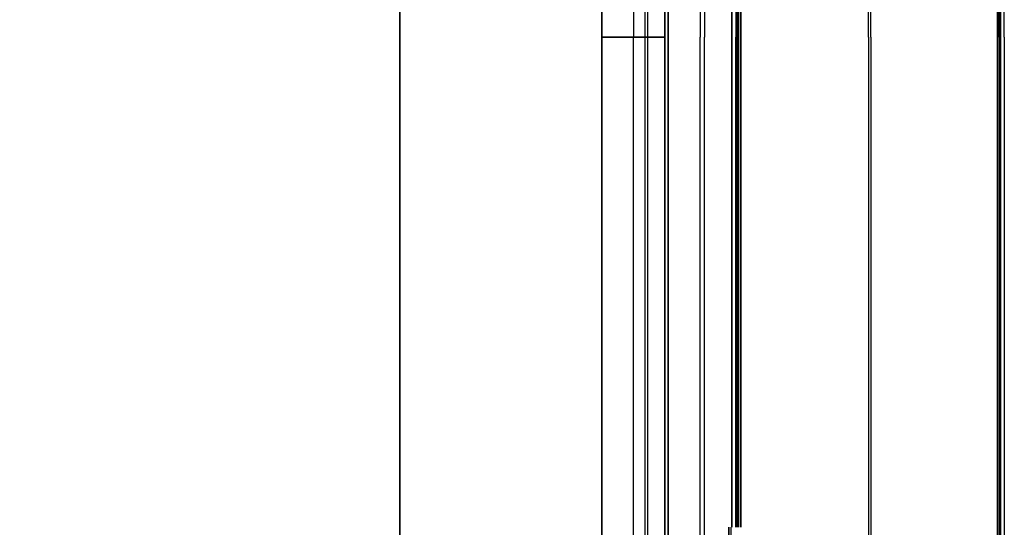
# Model space of a CAD drawing. Header units: millimetres. Extents: x -1030 to 192, y -442 to 180.
# Tile 199 of 256: x -114 to 181, y -278 to -126. Entities that reach past the tile are written whole.
import ezdxf

# ---------------------------------------------------------------- set-up
doc = ezdxf.new("R2010")
doc.units = ezdxf.units.MM
doc.header["$MEASUREMENT"] = 0
doc.layers.add('OVIDIO 120x60x72h', color=7, linetype='Continuous')

msp = doc.modelspace()

# ---------------------------------------------------------------- linework, layer by layer
at = {"layer": 'OVIDIO 120x60x72h'}
for points in [[(178.77, 153.67), (178.77, -131)], [(178.77, -131), (178.77, 153.67)], [(179.26, -131), (179.26, 153.67)], [(179.67, 153.3), (179.67, -131)], [(179.67, -131), (179.67, 153.3)], [(180.72, -131), (180.72, 153.67)], [(140.17, -131), (140.17, 81.02)], [(140.84, -131), (140.84, 81.02)], [(89.79, 77.89), (89.79, -131)], [(91.13, 77.89), (91.13, -131)], [(79.31, 65.92), (79.31, -131)], [(79.31, -131), (79.31, 65.92)], [(79.31, 65.92), (79.31, -131)], [(79.31, -131), (79.31, 65.92)], [(80.25, -131), (80.25, 67.33)], [(80.25, 67.33), (80.25, -131)], [(69.87, 56.57), (69.87, -131)], [(69.87, 56.57), (69.87, -131)], [(60.43, -131), (60.43, 42.15)], [(60.43, 42.15), (60.43, -131)], [(60.43, 42.15), (60.43, -131)], [(60.43, 42.15), (60.43, -131)], [(60.43, -131), (60.43, 42.15)], [(99.32, -131), (99.32, 15.57)], [(99.32, 15.57), (99.32, -131)], [(100.48, 15.57), (100.48, -131)], [(100.67, 15.57), (100.67, -131)], [(100.67, -131), (100.67, 15.57)], [(100.95, 15.57), (100.95, -131)], [(101.34, -131), (101.34, 15.57)], [(101.34, 15.57), (101.34, -131)], [(102.01, 15.57), (102.01, -131)], [(102.01, -131), (102.01, 15.57)], [(73.43, -302.17), (73.43, -120.45)], [(74.15, -302.17), (74.15, -120.45)], [(60.43, -131), (79.31, -131)], [(60.43, -131), (60.43, -304.16)], [(60.43, -304.16), (60.43, -131)], [(60.43, -304.16), (60.43, -131)], [(79.31, -131), (60.43, -131)], [(60.43, -131), (60.43, -304.16)], [(60.43, -304.16), (60.43, -131)], [(60.43, -131), (79.31, -131)], [(79.31, -131), (60.43, -131)], [(60.43, -131), (79.31, -131)], [(79.31, -131), (60.43, -131)], [(69.87, -318.57), (69.87, -131)], [(69.87, -318.57), (69.87, -131)], [(79.31, -327.93), (79.31, -131)], [(79.31, -327.93), (79.31, -131)], [(79.31, -131), (79.31, -327.93)], [(79.31, -131), (79.31, -327.93)], [(80.25, -329.34), (80.25, -131)], [(80.25, -131), (80.25, -329.34)], [(89.79, -339.9), (89.79, -131)], [(91.13, -339.9), (91.13, -131)], [(99.32, -277.58), (99.32, -131)], [(99.32, -131), (99.32, -277.58)], [(100.48, -277.58), (100.48, -131)], [(100.67, -131), (100.67, -277.58)], [(100.67, -277.58), (100.67, -131)], [(100.95, -277.58), (100.95, -131)], [(101.34, -131), (101.34, -277.58)], [(101.34, -277.58), (101.34, -131)], [(102.01, -131), (102.01, -277.58)], [(102.01, -277.58), (102.01, -131)], [(140.17, -131), (140.17, -343.03)], [(140.84, -131), (140.84, -343.03)], [(178.77, -131), (178.77, -415.68)], [(178.77, -415.68), (178.77, -131)], [(179.26, -131), (179.26, -415.68)], [(179.67, -131), (179.67, -415.3)], [(179.67, -415.3), (179.67, -131)], [(180.72, -131), (180.72, -415.68)], [(98.43, -277.58), (98.43, -340.83)], [(98.43, -340.83), (98.43, -277.58)], [(99.1, -340.83), (99.1, -277.58)]]:
    msp.add_lwpolyline(points, dxfattribs=at)
at = {"layer": 'OVIDIO 120x60x72h', "extrusion": (1, 0, 0)}
for points in [[(-131, 755.58), (153.67, 755.58)], [(153.67, 755.58), (-131, 755.58)], [(67.33, 754.17), (-131, 754.17)], [(-131, 754.17), (67.33, 754.17)], [(-131, 755.58), (-131, 754.08)], [(-131, 754.08), (-131, 755.58)], [(-131, 754.17), (-329.34, 754.17)], [(-329.34, 754.17), (-131, 754.17)], [(-415.68, 755.58), (-131, 755.58)], [(-131, 755.58), (-415.68, 755.58)], [(-340.83, 717.81), (-277.58, 717.81)], [(-277.58, 717.81), (-340.83, 717.81)]]:
    msp.add_lwpolyline(points, dxfattribs=at)
at = {"layer": 'OVIDIO 120x60x72h', "extrusion": (1, -9.4522e-07, 0)}
for points in [[(153.3, 754.63), (-131, 754.63)], [(-131, 754.63), (153.3, 754.63)]]:
    msp.add_lwpolyline(points, dxfattribs=at)
at = {"layer": 'OVIDIO 120x60x72h', "extrusion": (0, 1, 0)}
for points in [[(-178.77, 757.08), (419.11, 757.08)], [(419.11, 755.58), (-60.43, 755.58)], [(-60.43, 755.58), (419.11, 755.58)], [(419.11, 757.08), (-178.77, 757.08)], [(-79.31, 754.08), (-79.35, 754.08), (-79.38, 754.08), (-79.42, 754.07), (-79.45, 754.07), (-79.49, 754.06), (-79.52, 754.06), (-79.56, 754.05), (-79.59, 754.04), (-79.63, 754.03), (-79.65, 754.02), (-79.66, 754.02), (-79.68, 754.01), (-79.7, 754), (-79.72, 754), (-79.73, 753.99), (-79.75, 753.98), (-79.77, 753.98), (-79.78, 753.97), (-79.8, 753.96), (-79.82, 753.95), (-79.83, 753.94), (-79.85, 753.93), (-79.87, 753.92), (-79.88, 753.91), (-79.9, 753.9), (-79.91, 753.89), (-79.93, 753.88), (-79.94, 753.87), (-79.96, 753.86), (-79.97, 753.85), (-79.99, 753.83), (-80, 753.82), (-80.01, 753.81), (-80.03, 753.8), (-80.04, 753.79), (-80.05, 753.77), (-80.07, 753.76), (-80.09, 753.73), (-80.12, 753.7), (-80.14, 753.68), (-80.16, 753.65), (-80.18, 753.62), (-80.2, 753.59), (-80.22, 753.56), (-80.24, 753.53), (-80.25, 753.5)], [(-79.31, 755.58), (-178.77, 755.58)], [(-81.59, 754.17), (-81.55, 754.24), (-81.51, 754.32), (-81.47, 754.39), (-81.42, 754.46), (-81.37, 754.53), (-81.32, 754.6), (-81.26, 754.67), (-81.2, 754.74), (-81.14, 754.8), (-81.11, 754.84), (-81.08, 754.87), (-81.05, 754.9), (-81.01, 754.93), (-80.98, 754.96), (-80.95, 754.99), (-80.91, 755.01), (-80.88, 755.04), (-80.84, 755.07), (-80.8, 755.1), (-80.77, 755.12), (-80.73, 755.15), (-80.69, 755.17), (-80.65, 755.2), (-80.61, 755.22), (-80.58, 755.24), (-80.54, 755.27), (-80.5, 755.29), (-80.46, 755.31), (-80.42, 755.33), (-80.37, 755.35), (-80.33, 755.37), (-80.29, 755.38), (-80.25, 755.4), (-80.21, 755.42), (-80.17, 755.43), (-80.12, 755.45), (-80.08, 755.46), (-80, 755.48), (-79.91, 755.51), (-79.82, 755.53), (-79.74, 755.54), (-79.65, 755.56), (-79.57, 755.57), (-79.48, 755.57), (-79.4, 755.58), (-79.31, 755.58)], [(-79.31, 755.58), (-79.4, 755.58), (-79.48, 755.57), (-79.57, 755.57), (-79.65, 755.56), (-79.74, 755.54), (-79.82, 755.53), (-79.91, 755.51), (-80, 755.48), (-80.08, 755.46), (-80.12, 755.45), (-80.17, 755.43), (-80.21, 755.42), (-80.25, 755.4), (-80.29, 755.38), (-80.33, 755.37), (-80.37, 755.35), (-80.42, 755.33), (-80.46, 755.31), (-80.5, 755.29), (-80.54, 755.27), (-80.58, 755.24), (-80.61, 755.22), (-80.65, 755.2), (-80.69, 755.17), (-80.73, 755.15), (-80.77, 755.12), (-80.8, 755.1), (-80.84, 755.07), (-80.88, 755.04), (-80.91, 755.01), (-80.95, 754.99), (-80.98, 754.96), (-81.01, 754.93), (-81.05, 754.9), (-81.08, 754.87), (-81.11, 754.84), (-81.14, 754.8), (-81.2, 754.74), (-81.26, 754.67), (-81.32, 754.6), (-81.37, 754.53), (-81.42, 754.46), (-81.47, 754.39), (-81.51, 754.32), (-81.55, 754.24), (-81.59, 754.17)], [(-178.77, 755.58), (-79.31, 755.58)], [(-80.25, 753.5), (-80.24, 753.53), (-80.22, 753.56), (-80.2, 753.59), (-80.18, 753.62), (-80.16, 753.65), (-80.14, 753.68), (-80.12, 753.7), (-80.09, 753.73), (-80.07, 753.76), (-80.05, 753.77), (-80.04, 753.79), (-80.03, 753.8), (-80.01, 753.81), (-80, 753.82), (-79.99, 753.83), (-79.97, 753.85), (-79.96, 753.86), (-79.94, 753.87), (-79.93, 753.88), (-79.91, 753.89), (-79.9, 753.9), (-79.88, 753.91), (-79.87, 753.92), (-79.85, 753.93), (-79.83, 753.94), (-79.82, 753.95), (-79.8, 753.96), (-79.78, 753.97), (-79.77, 753.98), (-79.75, 753.98), (-79.73, 753.99), (-79.72, 754), (-79.7, 754), (-79.68, 754.01), (-79.66, 754.02), (-79.65, 754.02), (-79.63, 754.03), (-79.59, 754.04), (-79.56, 754.05), (-79.52, 754.06), (-79.49, 754.06), (-79.45, 754.07), (-79.42, 754.07), (-79.38, 754.08), (-79.35, 754.08), (-79.31, 754.08)], [(-80.25, 753.5), (-99.32, 715.35)], [(-99.32, 715.35), (-80.25, 753.5)], [(-100.67, 716.03), (-81.59, 754.17)], [(-81.59, 754.17), (-100.67, 716.03)], [(-99.32, 715.35), (-99.34, 715.32), (-99.37, 715.28), (-99.39, 715.24), (-99.41, 715.2), (-99.44, 715.16), (-99.46, 715.12), (-99.49, 715.08), (-99.52, 715.04), (-99.55, 715.01), (-99.58, 714.97), (-99.61, 714.93), (-99.64, 714.9), (-99.67, 714.86), (-99.71, 714.83), (-99.74, 714.79), (-99.78, 714.76), (-99.82, 714.73), (-99.85, 714.69), (-99.89, 714.66), (-99.93, 714.63), (-99.98, 714.6), (-100.02, 714.58), (-100.06, 714.55), (-100.1, 714.52), (-100.15, 714.5), (-100.19, 714.47), (-100.24, 714.45), (-100.29, 714.43), (-100.33, 714.41), (-100.38, 714.39), (-100.43, 714.37), (-100.48, 714.35), (-100.53, 714.34), (-100.58, 714.32), (-100.63, 714.31), (-100.68, 714.3), (-100.73, 714.29), (-100.78, 714.28), (-100.83, 714.27), (-100.88, 714.26), (-100.93, 714.26), (-100.98, 714.25), (-101.03, 714.25), (-101.09, 714.25), (-101.14, 714.25), (-101.19, 714.25), (-101.24, 714.25), (-101.29, 714.26), (-101.34, 714.26), (-101.38, 714.27), (-101.43, 714.27), (-101.48, 714.28), (-101.53, 714.29), (-101.57, 714.3), (-101.62, 714.31), (-101.67, 714.33), (-101.71, 714.34), (-101.76, 714.36), (-101.8, 714.37), (-101.84, 714.39), (-101.88, 714.4), (-101.93, 714.42), (-101.97, 714.44), (-102.01, 714.46)], [(-102.01, 714.46), (-101.97, 714.44), (-101.93, 714.42), (-101.88, 714.4), (-101.84, 714.39), (-101.8, 714.37), (-101.76, 714.36), (-101.71, 714.34), (-101.67, 714.33), (-101.62, 714.31), (-101.57, 714.3), (-101.53, 714.29), (-101.48, 714.28), (-101.43, 714.27), (-101.38, 714.27), (-101.34, 714.26), (-101.29, 714.26), (-101.24, 714.25), (-101.19, 714.25), (-101.14, 714.25), (-101.09, 714.25), (-101.03, 714.25), (-100.98, 714.25), (-100.93, 714.26), (-100.88, 714.26), (-100.83, 714.27), (-100.78, 714.28), (-100.73, 714.29), (-100.68, 714.3), (-100.63, 714.31), (-100.58, 714.32), (-100.53, 714.34), (-100.48, 714.35), (-100.43, 714.37), (-100.38, 714.39), (-100.33, 714.41), (-100.29, 714.43), (-100.24, 714.45), (-100.19, 714.47), (-100.15, 714.5), (-100.1, 714.52), (-100.06, 714.55), (-100.02, 714.58), (-99.98, 714.6), (-99.93, 714.63), (-99.89, 714.66), (-99.85, 714.69), (-99.82, 714.73), (-99.78, 714.76), (-99.74, 714.79), (-99.71, 714.83), (-99.67, 714.86), (-99.64, 714.9), (-99.61, 714.93), (-99.58, 714.97), (-99.55, 715.01), (-99.52, 715.04), (-99.49, 715.08), (-99.46, 715.12), (-99.44, 715.16), (-99.41, 715.2), (-99.39, 715.24), (-99.37, 715.28), (-99.34, 715.32), (-99.32, 715.35)], [(-101.34, 715.8), (-101.33, 715.8), (-101.32, 715.79), (-101.31, 715.79), (-101.3, 715.78), (-101.28, 715.78), (-101.27, 715.78), (-101.26, 715.77), (-101.25, 715.77), (-101.24, 715.77), (-101.23, 715.76), (-101.22, 715.76), (-101.2, 715.76), (-101.19, 715.76), (-101.18, 715.75), (-101.17, 715.75), (-101.16, 715.75), (-101.14, 715.75), (-101.13, 715.75), (-101.12, 715.75), (-101.11, 715.75), (-101.09, 715.75), (-101.08, 715.75), (-101.07, 715.75), (-101.06, 715.75), (-101.04, 715.75), (-101.03, 715.76), (-101.02, 715.76), (-101, 715.76), (-100.99, 715.76), (-100.98, 715.77), (-100.97, 715.77), (-100.95, 715.77), (-100.94, 715.78), (-100.93, 715.78), (-100.92, 715.79), (-100.91, 715.79), (-100.89, 715.8), (-100.88, 715.8), (-100.87, 715.81), (-100.86, 715.82), (-100.85, 715.82), (-100.84, 715.83), (-100.83, 715.84), (-100.82, 715.85), (-100.81, 715.85), (-100.8, 715.86), (-100.79, 715.87), (-100.78, 715.88), (-100.77, 715.88), (-100.76, 715.89), (-100.75, 715.9), (-100.74, 715.91), (-100.74, 715.92), (-100.73, 715.93), (-100.72, 715.94), (-100.71, 715.95), (-100.71, 715.96), (-100.7, 715.97), (-100.69, 715.98), (-100.69, 715.99), (-100.68, 716), (-100.68, 716.01), (-100.67, 716.02), (-100.67, 716.03)], [(-100.67, 716.03), (-100.67, 716.02), (-100.68, 716.01), (-100.68, 716), (-100.69, 715.99), (-100.69, 715.98), (-100.7, 715.97), (-100.71, 715.96), (-100.71, 715.95), (-100.72, 715.94), (-100.73, 715.93), (-100.74, 715.92), (-100.74, 715.91), (-100.75, 715.9), (-100.76, 715.89), (-100.77, 715.88), (-100.78, 715.88), (-100.79, 715.87), (-100.8, 715.86), (-100.81, 715.85), (-100.82, 715.85), (-100.83, 715.84), (-100.84, 715.83), (-100.85, 715.82), (-100.86, 715.82), (-100.87, 715.81), (-100.88, 715.8), (-100.89, 715.8), (-100.91, 715.79), (-100.92, 715.79), (-100.93, 715.78), (-100.94, 715.78), (-100.95, 715.77), (-100.97, 715.77), (-100.98, 715.77), (-100.99, 715.76), (-101, 715.76), (-101.02, 715.76), (-101.03, 715.76), (-101.04, 715.75), (-101.06, 715.75), (-101.07, 715.75), (-101.08, 715.75), (-101.09, 715.75), (-101.11, 715.75), (-101.12, 715.75), (-101.13, 715.75), (-101.14, 715.75), (-101.16, 715.75), (-101.17, 715.75), (-101.18, 715.75), (-101.19, 715.76), (-101.2, 715.76), (-101.22, 715.76), (-101.23, 715.76), (-101.24, 715.77), (-101.25, 715.77), (-101.26, 715.77), (-101.27, 715.78), (-101.28, 715.78), (-101.3, 715.78), (-101.31, 715.79), (-101.32, 715.79), (-101.33, 715.8), (-101.34, 715.8)], [(-178.99, 754.63), (-101.34, 715.8)], [(-101.34, 715.8), (-178.99, 754.63)], [(-102.01, 714.46), (-179.67, 753.29)], [(-179.67, 753.29), (-102.01, 714.46)], [(-179.67, 753.29), (-179.7, 753.31), (-179.73, 753.33), (-179.77, 753.35), (-179.8, 753.37), (-179.84, 753.39), (-179.87, 753.41), (-179.9, 753.43), (-179.94, 753.45), (-179.97, 753.48), (-180, 753.5), (-180.04, 753.53), (-180.07, 753.56), (-180.1, 753.58), (-180.13, 753.61), (-180.16, 753.64), (-180.19, 753.67), (-180.22, 753.7), (-180.25, 753.73), (-180.28, 753.76), (-180.3, 753.79), (-180.33, 753.83), (-180.36, 753.86), (-180.38, 753.9), (-180.41, 753.93), (-180.43, 753.97), (-180.46, 754), (-180.48, 754.04), (-180.5, 754.08), (-180.52, 754.11), (-180.54, 754.15), (-180.56, 754.19), (-180.58, 754.23), (-180.6, 754.27), (-180.62, 754.31), (-180.63, 754.35), (-180.65, 754.39), (-180.66, 754.43), (-180.68, 754.47), (-180.69, 754.51), (-180.7, 754.56), (-180.71, 754.6), (-180.72, 754.64), (-180.73, 754.68), (-180.74, 754.72), (-180.75, 754.77), (-180.75, 754.81), (-180.76, 754.85), (-180.76, 754.89), (-180.77, 754.93), (-180.77, 754.98), (-180.77, 755.02), (-180.77, 755.06), (-180.77, 755.1), (-180.77, 755.14), (-180.77, 755.18), (-180.77, 755.22), (-180.76, 755.26), (-180.76, 755.3), (-180.75, 755.34), (-180.75, 755.38), (-180.74, 755.42), (-180.73, 755.46), (-180.73, 755.5), (-180.72, 755.54), (-180.71, 755.58), (-180.7, 755.61), (-180.69, 755.65), (-180.68, 755.69), (-180.66, 755.73), (-180.65, 755.76), (-180.64, 755.8), (-180.62, 755.84), (-180.6, 755.88), (-180.59, 755.92), (-180.57, 755.95), (-180.55, 755.99), (-180.53, 756.03), (-180.51, 756.06), (-180.49, 756.1), (-180.47, 756.14), (-180.45, 756.17), (-180.42, 756.21), (-180.4, 756.24), (-180.37, 756.28), (-180.35, 756.31), (-180.32, 756.34), (-180.29, 756.38), (-180.26, 756.41), (-180.24, 756.44), (-180.21, 756.47), (-180.17, 756.5), (-180.14, 756.53), (-180.11, 756.56), (-180.08, 756.59), (-180.05, 756.62), (-180.01, 756.65), (-179.98, 756.67), (-179.94, 756.7), (-179.91, 756.72), (-179.87, 756.75), (-179.83, 756.77), (-179.8, 756.79), (-179.76, 756.82), (-179.72, 756.84), (-179.68, 756.86), (-179.65, 756.88), (-179.61, 756.89), (-179.57, 756.91), (-179.53, 756.93), (-179.49, 756.94), (-179.45, 756.96), (-179.41, 756.97), (-179.37, 756.99), (-179.33, 757), (-179.29, 757.01), (-179.25, 757.02), (-179.21, 757.03), (-179.17, 757.04), (-179.13, 757.05), (-179.09, 757.05), (-179.05, 757.06), (-179.01, 757.06), (-178.97, 757.07), (-178.93, 757.07), (-178.89, 757.07), (-178.85, 757.08), (-178.81, 757.08), (-178.77, 757.08)], [(-178.77, 755.58), (-178.78, 755.58), (-178.79, 755.58), (-178.8, 755.58), (-178.81, 755.58), (-178.82, 755.58), (-178.83, 755.57), (-178.84, 755.57), (-178.85, 755.57), (-178.86, 755.57), (-178.87, 755.57), (-178.88, 755.57), (-178.89, 755.56), (-178.9, 755.56), (-178.91, 755.56), (-178.92, 755.56), (-178.93, 755.55), (-178.94, 755.55), (-178.95, 755.54), (-178.96, 755.54), (-178.97, 755.54), (-178.98, 755.53), (-178.99, 755.53), (-179, 755.52), (-179.01, 755.52), (-179.02, 755.51), (-179.03, 755.51), (-179.04, 755.5), (-179.05, 755.5), (-179.05, 755.49), (-179.06, 755.48), (-179.07, 755.48), (-179.08, 755.47), (-179.09, 755.46), (-179.1, 755.46), (-179.11, 755.45), (-179.11, 755.44), (-179.12, 755.43), (-179.13, 755.43), (-179.14, 755.42), (-179.14, 755.41), (-179.15, 755.4), (-179.16, 755.39), (-179.16, 755.39), (-179.17, 755.38), (-179.18, 755.37), (-179.18, 755.36), (-179.19, 755.35), (-179.2, 755.34), (-179.2, 755.33), (-179.21, 755.32), (-179.21, 755.32), (-179.22, 755.31), (-179.22, 755.3), (-179.22, 755.29), (-179.23, 755.28), (-179.23, 755.27), (-179.24, 755.26), (-179.24, 755.25), (-179.24, 755.24), (-179.25, 755.23), (-179.25, 755.22), (-179.25, 755.21), (-179.25, 755.2), (-179.26, 755.19), (-179.26, 755.18), (-179.26, 755.17), (-179.26, 755.16), (-179.26, 755.15), (-179.27, 755.14), (-179.27, 755.13), (-179.27, 755.12), (-179.27, 755.11), (-179.27, 755.1), (-179.27, 755.09), (-179.27, 755.08), (-179.27, 755.07), (-179.27, 755.06), (-179.27, 755.05), (-179.27, 755.04), (-179.27, 755.03), (-179.27, 755.02), (-179.27, 755.01), (-179.26, 755), (-179.26, 754.99), (-179.26, 754.98), (-179.26, 754.97), (-179.26, 754.96), (-179.25, 754.95), (-179.25, 754.94), (-179.25, 754.93), (-179.24, 754.92), (-179.24, 754.91), (-179.24, 754.9), (-179.23, 754.89), (-179.23, 754.88), (-179.22, 754.87), (-179.22, 754.86), (-179.21, 754.85), (-179.21, 754.84), (-179.2, 754.83), (-179.2, 754.82), (-179.19, 754.81), (-179.19, 754.8), (-179.18, 754.79), (-179.17, 754.78), (-179.17, 754.77), (-179.16, 754.77), (-179.15, 754.76), (-179.15, 754.75), (-179.14, 754.74), (-179.13, 754.73), (-179.13, 754.73), (-179.12, 754.72), (-179.11, 754.71), (-179.1, 754.7), (-179.09, 754.7), (-179.09, 754.69), (-179.08, 754.68), (-179.07, 754.68), (-179.06, 754.67), (-179.05, 754.67), (-179.05, 754.66), (-179.04, 754.66), (-179.03, 754.65), (-179.02, 754.65), (-179.01, 754.64), (-179, 754.64), (-178.99, 754.63)], [(-178.77, 757.08), (-178.81, 757.08), (-178.85, 757.08), (-178.89, 757.07), (-178.93, 757.07), (-178.97, 757.07), (-179.01, 757.06), (-179.05, 757.06), (-179.09, 757.05), (-179.13, 757.05), (-179.17, 757.04), (-179.21, 757.03), (-179.25, 757.02), (-179.29, 757.01), (-179.33, 757), (-179.37, 756.99), (-179.41, 756.97), (-179.45, 756.96), (-179.49, 756.94), (-179.53, 756.93), (-179.57, 756.91), (-179.61, 756.89), (-179.65, 756.88), (-179.68, 756.86), (-179.72, 756.84), (-179.76, 756.82), (-179.8, 756.79), (-179.83, 756.77), (-179.87, 756.75), (-179.91, 756.72), (-179.94, 756.7), (-179.98, 756.67), (-180.01, 756.65), (-180.05, 756.62), (-180.08, 756.59), (-180.11, 756.56), (-180.14, 756.53), (-180.17, 756.5), (-180.21, 756.47), (-180.24, 756.44), (-180.26, 756.41), (-180.29, 756.38), (-180.32, 756.34), (-180.35, 756.31), (-180.37, 756.28), (-180.4, 756.24), (-180.42, 756.21), (-180.45, 756.17), (-180.47, 756.14), (-180.49, 756.1), (-180.51, 756.06), (-180.53, 756.03), (-180.55, 755.99), (-180.57, 755.95), (-180.59, 755.92), (-180.6, 755.88), (-180.62, 755.84), (-180.64, 755.8), (-180.65, 755.76), (-180.66, 755.73), (-180.68, 755.69), (-180.69, 755.65), (-180.7, 755.61), (-180.71, 755.58), (-180.72, 755.54), (-180.73, 755.5), (-180.73, 755.46), (-180.74, 755.42), (-180.75, 755.38), (-180.75, 755.34), (-180.76, 755.3), (-180.76, 755.26), (-180.77, 755.22), (-180.77, 755.18), (-180.77, 755.14), (-180.77, 755.1), (-180.77, 755.06), (-180.77, 755.02), (-180.77, 754.98), (-180.77, 754.93), (-180.76, 754.89), (-180.76, 754.85), (-180.75, 754.81), (-180.75, 754.77), (-180.74, 754.72), (-180.73, 754.68), (-180.72, 754.64), (-180.71, 754.6), (-180.7, 754.56), (-180.69, 754.51), (-180.68, 754.47), (-180.66, 754.43), (-180.65, 754.39), (-180.63, 754.35), (-180.62, 754.31), (-180.6, 754.27), (-180.58, 754.23), (-180.56, 754.19), (-180.54, 754.15), (-180.52, 754.11), (-180.5, 754.08), (-180.48, 754.04), (-180.46, 754), (-180.43, 753.97), (-180.41, 753.93), (-180.38, 753.9), (-180.36, 753.86), (-180.33, 753.83), (-180.3, 753.79), (-180.28, 753.76), (-180.25, 753.73), (-180.22, 753.7), (-180.19, 753.67), (-180.16, 753.64), (-180.13, 753.61), (-180.1, 753.58), (-180.07, 753.56), (-180.04, 753.53), (-180, 753.5), (-179.97, 753.48), (-179.94, 753.45), (-179.9, 753.43), (-179.87, 753.41), (-179.84, 753.39), (-179.8, 753.37), (-179.77, 753.35), (-179.73, 753.33), (-179.7, 753.31), (-179.67, 753.29)], [(-178.99, 754.63), (-179, 754.64), (-179.01, 754.64), (-179.02, 754.65), (-179.03, 754.65), (-179.04, 754.66), (-179.05, 754.66), (-179.05, 754.67), (-179.06, 754.67), (-179.07, 754.68), (-179.08, 754.68), (-179.09, 754.69), (-179.09, 754.7), (-179.1, 754.7), (-179.11, 754.71), (-179.12, 754.72), (-179.13, 754.73), (-179.13, 754.73), (-179.14, 754.74), (-179.15, 754.75), (-179.15, 754.76), (-179.16, 754.77), (-179.17, 754.77), (-179.17, 754.78), (-179.18, 754.79), (-179.19, 754.8), (-179.19, 754.81), (-179.2, 754.82), (-179.2, 754.83), (-179.21, 754.84), (-179.21, 754.85), (-179.22, 754.86), (-179.22, 754.87), (-179.23, 754.88), (-179.23, 754.89), (-179.24, 754.9), (-179.24, 754.91), (-179.24, 754.92), (-179.25, 754.93), (-179.25, 754.94), (-179.25, 754.95), (-179.26, 754.96), (-179.26, 754.97), (-179.26, 754.98), (-179.26, 754.99), (-179.26, 755), (-179.27, 755.01), (-179.27, 755.02), (-179.27, 755.03), (-179.27, 755.04), (-179.27, 755.05), (-179.27, 755.06), (-179.27, 755.07), (-179.27, 755.08), (-179.27, 755.09), (-179.27, 755.1), (-179.27, 755.11), (-179.27, 755.12), (-179.27, 755.13), (-179.27, 755.14), (-179.26, 755.15), (-179.26, 755.16), (-179.26, 755.17), (-179.26, 755.18), (-179.26, 755.19), (-179.25, 755.2), (-179.25, 755.21), (-179.25, 755.22), (-179.25, 755.23), (-179.24, 755.24), (-179.24, 755.25), (-179.24, 755.26), (-179.23, 755.27), (-179.23, 755.28), (-179.22, 755.29), (-179.22, 755.3), (-179.22, 755.31), (-179.21, 755.32), (-179.21, 755.32), (-179.2, 755.33), (-179.2, 755.34), (-179.19, 755.35), (-179.18, 755.36), (-179.18, 755.37), (-179.17, 755.38), (-179.16, 755.39), (-179.16, 755.39), (-179.15, 755.4), (-179.14, 755.41), (-179.14, 755.42), (-179.13, 755.43), (-179.12, 755.43), (-179.11, 755.44), (-179.11, 755.45), (-179.1, 755.46), (-179.09, 755.46), (-179.08, 755.47), (-179.07, 755.48), (-179.06, 755.48), (-179.05, 755.49), (-179.05, 755.5), (-179.04, 755.5), (-179.03, 755.51), (-179.02, 755.51), (-179.01, 755.52), (-179, 755.52), (-178.99, 755.53), (-178.98, 755.53), (-178.97, 755.54), (-178.96, 755.54), (-178.95, 755.54), (-178.94, 755.55), (-178.93, 755.55), (-178.92, 755.56), (-178.91, 755.56), (-178.9, 755.56), (-178.89, 755.56), (-178.88, 755.57), (-178.87, 755.57), (-178.86, 755.57), (-178.85, 755.57), (-178.84, 755.57), (-178.83, 755.57), (-178.82, 755.58), (-178.81, 755.58), (-178.8, 755.58), (-178.79, 755.58), (-178.78, 755.58), (-178.77, 755.58)], [(-99.32, 715.35), (-98.43, 717.14)], [(-99.77, 717.81), (-98.43, 717.14)], [(-98.43, 717.14), (-99.32, 715.35)], [(-98.43, 717.14), (-99.77, 717.81)], [(-98.88, 716.25), (-100.22, 716.92)], [(-99.1, 717.48), (-99.99, 715.69)], [(-102.01, 714.46), (-101.97, 714.44), (-101.93, 714.42), (-101.88, 714.4), (-101.84, 714.39), (-101.8, 714.37), (-101.76, 714.36), (-101.71, 714.34), (-101.67, 714.33), (-101.62, 714.31), (-101.57, 714.3), (-101.53, 714.29), (-101.48, 714.28), (-101.43, 714.27), (-101.38, 714.27), (-101.34, 714.26), (-101.29, 714.26), (-101.24, 714.25), (-101.19, 714.25), (-101.14, 714.25), (-101.09, 714.25), (-101.03, 714.25), (-100.98, 714.25), (-100.93, 714.26), (-100.88, 714.26), (-100.83, 714.27), (-100.78, 714.28), (-100.73, 714.29), (-100.68, 714.3), (-100.63, 714.31), (-100.58, 714.32), (-100.53, 714.34), (-100.48, 714.35), (-100.43, 714.37), (-100.38, 714.39), (-100.33, 714.41), (-100.29, 714.43), (-100.24, 714.45), (-100.19, 714.47), (-100.15, 714.5), (-100.1, 714.52), (-100.06, 714.55), (-100.02, 714.58), (-99.98, 714.6), (-99.93, 714.63), (-99.89, 714.66), (-99.85, 714.69), (-99.82, 714.73), (-99.78, 714.76), (-99.74, 714.79), (-99.71, 714.83), (-99.67, 714.86), (-99.64, 714.9), (-99.61, 714.93), (-99.58, 714.97), (-99.55, 715.01), (-99.52, 715.04), (-99.49, 715.08), (-99.46, 715.12), (-99.44, 715.16), (-99.41, 715.2), (-99.39, 715.24), (-99.37, 715.28), (-99.34, 715.32), (-99.32, 715.35)], [(-100.67, 716.03), (-99.32, 715.35)], [(-99.32, 715.35), (-99.34, 715.32), (-99.37, 715.28), (-99.39, 715.24), (-99.41, 715.2), (-99.44, 715.16), (-99.46, 715.12), (-99.49, 715.08), (-99.52, 715.04), (-99.55, 715.01), (-99.58, 714.97), (-99.61, 714.93), (-99.64, 714.9), (-99.67, 714.86), (-99.71, 714.83), (-99.74, 714.79), (-99.78, 714.76), (-99.82, 714.73), (-99.85, 714.69), (-99.89, 714.66), (-99.93, 714.63), (-99.98, 714.6), (-100.02, 714.58), (-100.06, 714.55), (-100.1, 714.52), (-100.15, 714.5), (-100.19, 714.47), (-100.24, 714.45), (-100.29, 714.43), (-100.33, 714.41), (-100.38, 714.39), (-100.43, 714.37), (-100.48, 714.35), (-100.53, 714.34), (-100.58, 714.32), (-100.63, 714.31), (-100.68, 714.3), (-100.73, 714.29), (-100.78, 714.28), (-100.83, 714.27), (-100.88, 714.26), (-100.93, 714.26), (-100.98, 714.25), (-101.03, 714.25), (-101.09, 714.25), (-101.14, 714.25), (-101.19, 714.25), (-101.24, 714.25), (-101.29, 714.26), (-101.34, 714.26), (-101.38, 714.27), (-101.43, 714.27), (-101.48, 714.28), (-101.53, 714.29), (-101.57, 714.3), (-101.62, 714.31), (-101.67, 714.33), (-101.71, 714.34), (-101.76, 714.36), (-101.8, 714.37), (-101.84, 714.39), (-101.88, 714.4), (-101.93, 714.42), (-101.97, 714.44), (-102.01, 714.46)], [(-99.32, 715.35), (-100.67, 716.03)], [(-99.77, 717.81), (-100.67, 716.03)], [(-100.67, 716.03), (-99.77, 717.81)], [(-100.01, 714.58), (-101.56, 715.35)], [(-100.22, 715.8), (-100.99, 714.25)], [(-100.67, 716.03), (-100.67, 716.02), (-100.68, 716.01), (-100.68, 716), (-100.69, 715.99), (-100.69, 715.98), (-100.7, 715.97), (-100.71, 715.96), (-100.71, 715.95), (-100.72, 715.94), (-100.73, 715.93), (-100.74, 715.92), (-100.74, 715.91), (-100.75, 715.9), (-100.76, 715.89), (-100.77, 715.88), (-100.78, 715.88), (-100.79, 715.87), (-100.8, 715.86), (-100.81, 715.85), (-100.82, 715.85), (-100.83, 715.84), (-100.84, 715.83), (-100.85, 715.82), (-100.86, 715.82), (-100.87, 715.81), (-100.88, 715.8), (-100.89, 715.8), (-100.91, 715.79), (-100.92, 715.79), (-100.93, 715.78), (-100.94, 715.78), (-100.95, 715.77), (-100.97, 715.77), (-100.98, 715.77), (-100.99, 715.76), (-101, 715.76), (-101.02, 715.76), (-101.03, 715.76), (-101.04, 715.75), (-101.06, 715.75), (-101.07, 715.75), (-101.08, 715.75), (-101.09, 715.75), (-101.11, 715.75), (-101.12, 715.75), (-101.13, 715.75), (-101.14, 715.75), (-101.16, 715.75), (-101.17, 715.75), (-101.18, 715.75), (-101.19, 715.76), (-101.2, 715.76), (-101.22, 715.76), (-101.23, 715.76), (-101.24, 715.77), (-101.25, 715.77), (-101.26, 715.77), (-101.27, 715.78), (-101.28, 715.78), (-101.3, 715.78), (-101.31, 715.79), (-101.32, 715.79), (-101.33, 715.8), (-101.34, 715.8)], [(-101.34, 715.8), (-101.33, 715.8), (-101.32, 715.79), (-101.31, 715.79), (-101.3, 715.78), (-101.28, 715.78), (-101.27, 715.78), (-101.26, 715.77), (-101.25, 715.77), (-101.24, 715.77), (-101.23, 715.76), (-101.22, 715.76), (-101.2, 715.76), (-101.19, 715.76), (-101.18, 715.75), (-101.17, 715.75), (-101.16, 715.75), (-101.14, 715.75), (-101.13, 715.75), (-101.12, 715.75), (-101.11, 715.75), (-101.09, 715.75), (-101.08, 715.75), (-101.07, 715.75), (-101.06, 715.75), (-101.04, 715.75), (-101.03, 715.76), (-101.02, 715.76), (-101, 715.76), (-100.99, 715.76), (-100.98, 715.77), (-100.97, 715.77), (-100.95, 715.77), (-100.94, 715.78), (-100.93, 715.78), (-100.92, 715.79), (-100.91, 715.79), (-100.89, 715.8), (-100.88, 715.8), (-100.87, 715.81), (-100.86, 715.82), (-100.85, 715.82), (-100.84, 715.83), (-100.83, 715.84), (-100.82, 715.85), (-100.81, 715.85), (-100.8, 715.86), (-100.79, 715.87), (-100.78, 715.88), (-100.77, 715.88), (-100.76, 715.89), (-100.75, 715.9), (-100.74, 715.91), (-100.74, 715.92), (-100.73, 715.93), (-100.72, 715.94), (-100.71, 715.95), (-100.71, 715.96), (-100.7, 715.97), (-100.69, 715.98), (-100.69, 715.99), (-100.68, 716), (-100.68, 716.01), (-100.67, 716.02), (-100.67, 716.03)], [(-101.34, 715.8), (-105.01, 717.64)], [(-102.01, 714.46), (-101.34, 715.8)], [(-101.34, 715.8), (-102.01, 714.46)], [(-105.01, 717.64), (-101.34, 715.8)], [(-101.67, 715.13), (-105.34, 716.97)], [(-105.68, 716.29), (-102.01, 714.46)], [(-102.01, 714.46), (-105.68, 716.29)], [(-103.84, 715.38), (-103.17, 716.72)], [(-105.68, 716.29), (-105.01, 717.64)], [(-105.01, 717.64), (-105.68, 716.29)]]:
    msp.add_lwpolyline(points, dxfattribs=at)
at = {"layer": 'OVIDIO 120x60x72h', "extrusion": (1, 9.4522e-07, 0)}
for points in [[(-131, 754.63), (-415.3, 754.63)], [(-415.3, 754.63), (-131, 754.63)]]:
    msp.add_lwpolyline(points, dxfattribs=at)
at = {"layer": 'OVIDIO 120x60x72h', "extrusion": (-0.108979, 0.202852, 0.973126)}
for points in [[(38.87, 451.57), (38.87, 612.22)], [(38.87, 612.22), (38.87, 451.57)], [(38.28, 612.22), (38.28, 451.57)], [(38.28, 451.57), (38.28, 612.22)]]:
    msp.add_lwpolyline(points, dxfattribs=at)

doc.saveas('drawing.dxf')
